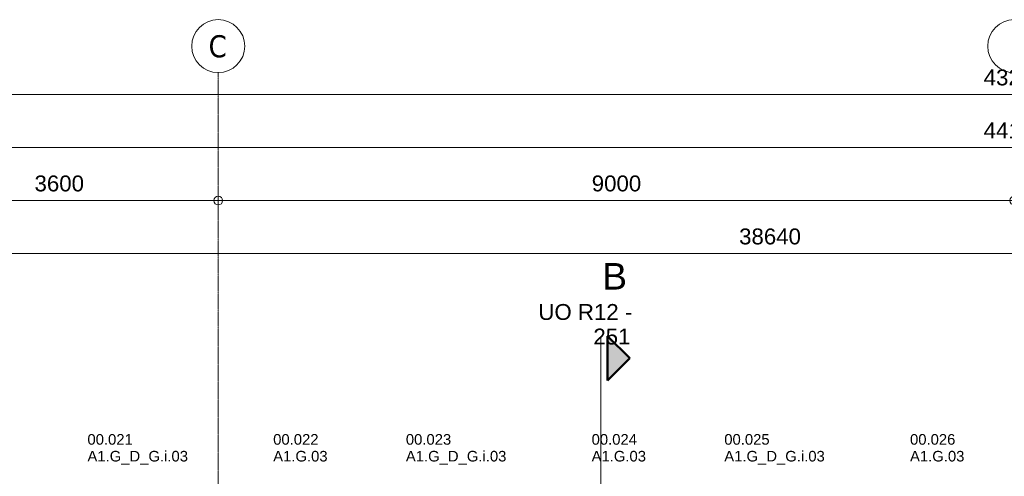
# Model space of a CAD drawing. Header units: millimetres. Extents: x 522 to 75900, y -25803 to 58941.
# Tile 90 of 134: x 20355 to 31488, y 53771 to 58941. Entities that reach past the tile are written whole.
import ezdxf

# ---------------------------------------------------------------- set-up
doc = ezdxf.new("R2010")
doc.units = ezdxf.units.MM
doc.linetypes.add('Dot', pattern=[4.7625, 0, -4.7625])
doc.linetypes.add('Grid Line', pattern=[22.225, 12.7, -3.175, 3.175, -3.175])
for name, color, linetype, lineweight in [('00_Algemeen', 7, 'Dot', 9), ('00_Algemeen-100', 7, 'Continuous', 9), ('30_Kozijnen-ramen-deuren', 7, 'Continuous', 9)]:
    doc.layers.add(name, color=color, linetype=linetype, lineweight=lineweight)
doc.styles.add('Arial', font='arial.ttf', dxfattribs={"height": 180})
doc.styles.add('Arial_4', font='arial.ttf', dxfattribs={"height": 120})
doc.styles.add('Arial_5', font='arial.ttf', dxfattribs={"height": 300})
doc.styles.add('Tahoma', font='tahoma.ttf', dxfattribs={"height": 250})
doc.dimstyles.new('1_8mm_continuous_mm_zwart', dxfattribs={"dimscale": 304.8, "dimtxt": 183.646692, "dimasz": 0.328084, "dimexe": 0.328084, "dimexo": 0.0625, "dimgap": 0.164042, "dimtad": 1, "dimdec": 0, "dimzin": 0, "dimdsep": 46, "dimtxsty": 'Arial', "dimblk1": 'DOTBLANK', "dimblk2": 'DOTBLANK', "dimsah": 1, "dimcen": 0.09, "dimdle": 0.328084, "dimazin": 0, "dimtfac": 1, "dimtdec": 4, "dimtix": 1, "dimtmove": 0, "dimatfit": 3, "dimfxl": 0.328084, "dimfxlon": 1, "dimtvp": 1, "dimtolj": 1, "dimtzin": 0, "dimarcsym": 2})

# ---------------------------------------------------------------- blocks, each defined once
blk = doc.blocks.new('Grid - 2_5 mm r3-345834-100 - Plattegrond - Begane grond')
at = {"layer": '00_Algemeen', "linetype": 'Continuous'}
blk.add_circle((0, 0), 3, dxfattribs=at)
blk = doc.blocks.new('Section - hoofddoorsnede-8734634-100 - Plattegrond - Begane grond')
at = {"layer": '00_Algemeen', "linetype": 'Continuous'}
blk.add_hatch(color=256, dxfattribs=at).paths.add_polyline_path([(5, 0.75), (0, 0.75), (2.5, 3.25)], flags=0)
at = {"layer": '00_Algemeen', "linetype": 'Continuous', "lineweight": 50}
for p, q in [((2.5, 3.25), (0, 0.75)), ((2.5, 3.25), (0, 0.75)), ((5, 0.75), (2.5, 3.25)), ((5, 0.75), (2.5, 3.25)), ((0, 0.75), (5, 0.75))]:
    blk.add_line(p, q, dxfattribs=at)
at = {"layer": '00_Algemeen', "linetype": 'Continuous'}
for p, q in [((2.5, 3.25), (0, 0.75)), ((5, 0.75), (2.5, 3.25)), ((0, 0.75), (5, 0.75)), ((0, 0), (15, 0))]:
    blk.add_line(p, q, dxfattribs=at)
at = {"layer": '00_Algemeen', "linetype": 'Continuous', "lineweight": 25}
blk.add_line((0, 0.75), (5, 0.75), dxfattribs=at)
blk = doc.blocks.new('DIMBLOCK209-100 - Plattegrond - Begane grond')
at = {"layer": '00_Algemeen-100', "transparency": 16777216}
for p, q in [((9515, 57393), (9515, 57593)), ((53685, 57393), (53685, 57593)), ((9415, 57493), (53785, 57493)), ((9515, 57493), (9515, 57393)), ((53685, 57493), (53685, 57393))]:
    blk.add_line(p, q, dxfattribs=at)
for centre in [(9515, 57493), (53685, 57493)]:
    blk.add_circle(centre, 50, dxfattribs=at)
at = {"layer": '00_Algemeen-100', "color": 0, "transparency": 16777216, "insert": (31254, 57777), "char_height": 180, "width": 830.65, "attachment_point": 1, "line_spacing_factor": 0.941778, "style": 'Arial'}
blk.add_mtext('44170', dxfattribs=at)
blk = doc.blocks.new('_DotBlank')
at = {"color": 0, "linetype": 'ByBlock', "lineweight": -2}
blk.add_line((-0.5, 0), (-1, 0), dxfattribs=at)
blk.add_circle((0, 0), 0.5, dxfattribs=at)
blk = doc.blocks.new('DIMBLOCK211-100 - Plattegrond - Begane grond')
at = {"layer": '00_Algemeen-100', "transparency": 16777216}
for p, q in [((19000, 56993), (19000, 56793)), ((19000, 56893), (19000, 56993)), ((19000, 56893), (22600, 56893)), ((22600, 56993), (22600, 56793)), ((22600, 56893), (22600, 56993))]:
    blk.add_line(p, q, dxfattribs=at)
for centre in [(19000, 56893), (22600, 56893)]:
    blk.add_circle(centre, 50, dxfattribs=at)
at = {"layer": '00_Algemeen-100', "color": 0, "transparency": 16777216, "insert": (20523, 57177), "char_height": 180, "width": 664.52, "attachment_point": 1, "line_spacing_factor": 0.941778, "style": 'Arial'}
blk.add_mtext('3600', dxfattribs=at)
blk = doc.blocks.new('DIMBLOCK212-100 - Plattegrond - Begane grond')
at = {"layer": '00_Algemeen-100', "transparency": 16777216}
for p, q in [((22600, 56993), (22600, 56793)), ((22600, 56893), (22600, 56993)), ((22600, 56893), (31600, 56893)), ((31600, 56993), (31600, 56793)), ((31600, 56893), (31600, 56993))]:
    blk.add_line(p, q, dxfattribs=at)
for centre in [(22600, 56893), (31600, 56893)]:
    blk.add_circle(centre, 50, dxfattribs=at)
at = {"layer": '00_Algemeen-100', "color": 0, "transparency": 16777216, "insert": (26823, 57177), "char_height": 180, "width": 664.52, "attachment_point": 1, "line_spacing_factor": 0.941778, "style": 'Arial'}
blk.add_mtext('9000', dxfattribs=at)
blk = doc.blocks.new('DIMBLOCK216-100 - Plattegrond - Begane grond')
at = {"layer": '00_Algemeen-100', "transparency": 16777216}
for p, q in [((10000, 58193), (10000, 57993)), ((10000, 58093), (10000, 58193)), ((53200, 58193), (53200, 57993)), ((53200, 58093), (53200, 58193)), ((9900, 58093), (53300, 58093))]:
    blk.add_line(p, q, dxfattribs=at)
for centre in [(10000, 58093), (53200, 58093)]:
    blk.add_circle(centre, 50, dxfattribs=at)
at = {"layer": '00_Algemeen-100', "color": 0, "transparency": 16777216, "insert": (31254, 58377), "char_height": 180, "width": 830.65, "attachment_point": 1, "line_spacing_factor": 0.941778, "style": 'Arial'}
blk.add_mtext('43200', dxfattribs=at)
blk = doc.blocks.new('DIMBLOCK283-100 - Plattegrond - Begane grond')
at = {"layer": '00_Algemeen-100', "transparency": 16777216}
for p, q in [((9515, 56193), (9515, 56393)), ((48155, 56193), (48155, 56393)), ((9415, 56293), (48155, 56293)), ((9515, 56293), (9515, 56193)), ((48155, 56293), (48155, 56193))]:
    blk.add_line(p, q, dxfattribs=at)
for centre in [(9515, 56293), (48155, 56293)]:
    blk.add_circle(centre, 50, dxfattribs=at)
at = {"layer": '00_Algemeen-100', "color": 0, "transparency": 16777216, "insert": (28489, 56577), "char_height": 180, "width": 830.65, "attachment_point": 1, "line_spacing_factor": 0.941778, "style": 'Arial'}
blk.add_mtext('38640', dxfattribs=at)

msp = doc.modelspace()

# ---------------------------------------------------------------- linework, layer by layer
at = {"layer": '00_Algemeen', "color": 16, "linetype": 'Grid Line', "true_color": 0x800000}
msp.add_line((22600, 4084), (22600, 58341), dxfattribs=at)
at = {"layer": '00_Algemeen', "linetype": 'Continuous'}
msp.add_line((26926.9, 55357.6), (26926.9, 52874.6), dxfattribs=at)

# ---------------------------------------------------------------- block references
at = {"layer": '00_Algemeen', "linetype": 'Continuous', "xscale": 99.99999999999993, "yscale": 99.99999999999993, "zscale": 99.99999999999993}
for p in [(22600, 58641), (31600, 58641)]:
    msp.add_blockref('Grid - 2_5 mm r3-345834-100 - Plattegrond - Begane grond', p, dxfattribs=at)
at = {"layer": '00_Algemeen', "linetype": 'Continuous', "xscale": 99.99999999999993, "yscale": 99.99999999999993, "zscale": 99.99999999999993, "rotation": 269.9999999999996}
msp.add_blockref('Section - hoofddoorsnede-8734634-100 - Plattegrond - Begane grond', (26926.9, 55357.6), dxfattribs=at)

# ---------------------------------------------------------------- texts
at = {"layer": '00_Algemeen', "linetype": 'Continuous', "attachment_point": 1}
for s, insert, char_height, width, style in [('C', (22490.9, 58764.9), 250, 256.54, 'Tahoma'), ('B', (26942.2, 56185.7), 300, 344.726, 'Arial_5'), ('UO R12 -', (26219.4, 55721.7), 180, 1258.649, 'Arial'), ('251', (26841.2, 55443.9), 180, 505.063, 'Arial')]:
    msp.add_mtext(s, dxfattribs=dict(at, insert=insert, char_height=char_height, width=width, style=style))
at = {"layer": '30_Kozijnen-ramen-deuren', "char_height": 120, "attachment_point": 1, "style": 'Arial_4'}
for s, insert, width in [('00.021', (21121.4, 54249.4), 665.401), ('00.022', (23221.4, 54249.4), 665.401), ('00.023', (24721.4, 54249.4), 665.401), ('00.024', (26821.4, 54249.4), 665.401), ('00.025', (28321.4, 54249.4), 665.401), ('00.026', (30421.4, 54249.4), 665.401), ('A1.G_D_G.i.03', (21121.4, 54059.3), 1483.122), ('A1.G.03', (23221.4, 54059.3), 801.687), ('A1.G_D_G.i.03', (24721.4, 54059.3), 1483.122), ('A1.G.03', (26821.4, 54059.3), 801.687), ('A1.G_D_G.i.03', (28321.4, 54059.3), 1483.122), ('A1.G.03', (30421.4, 54059.3), 801.687)]:
    msp.add_mtext(s, dxfattribs=dict(at, insert=insert, width=width))

# ---------------------------------------------------------------- dimensions: what is measured, and where the dimension line sits
at = {"layer": '00_Algemeen', "linetype": 'Continuous'}
for base, p1, p2, override, picture, middle in [((53200, 58093.1), (10000, 58193.1), (53200, 58193.1), {"dimpost": '<>', "dimfxl": 43200}, 'DIMBLOCK216-100 - Plattegrond - Begane grond', (31600, 58235)), ((53685, 57493.1), (9515, 57393.1), (53685, 57393.1), {"dimpost": '<>', "dimfxl": 44170}, 'DIMBLOCK209-100 - Plattegrond - Begane grond', (31600, 57635)), ((22600, 56893.1), (19000, 56993.1), (22600, 56993.1), {"dimpost": '<>', "dimfxl": 3600}, 'DIMBLOCK211-100 - Plattegrond - Begane grond', (20800, 57035)), ((31600, 56893.1), (22600, 56993.1), (31600, 56993.1), {"dimpost": '<>', "dimfxl": 9000}, 'DIMBLOCK212-100 - Plattegrond - Begane grond', (27100, 57035)), ((48155, 56293.1), (9515, 56193.1), (48155, 56193.1), {"dimpost": '<>', "dimfxl": 38640}, 'DIMBLOCK283-100 - Plattegrond - Begane grond', (28835, 56435))]:
    dim = msp.add_linear_dim(base=base, p1=p1, p2=p2, dimstyle='1_8mm_continuous_mm_zwart', override=override, dxfattribs=at)
    dim.commit()
    dim.dimension.update_dxf_attribs({"geometry": picture, "text_midpoint": middle})

doc.saveas('drawing.dxf')
